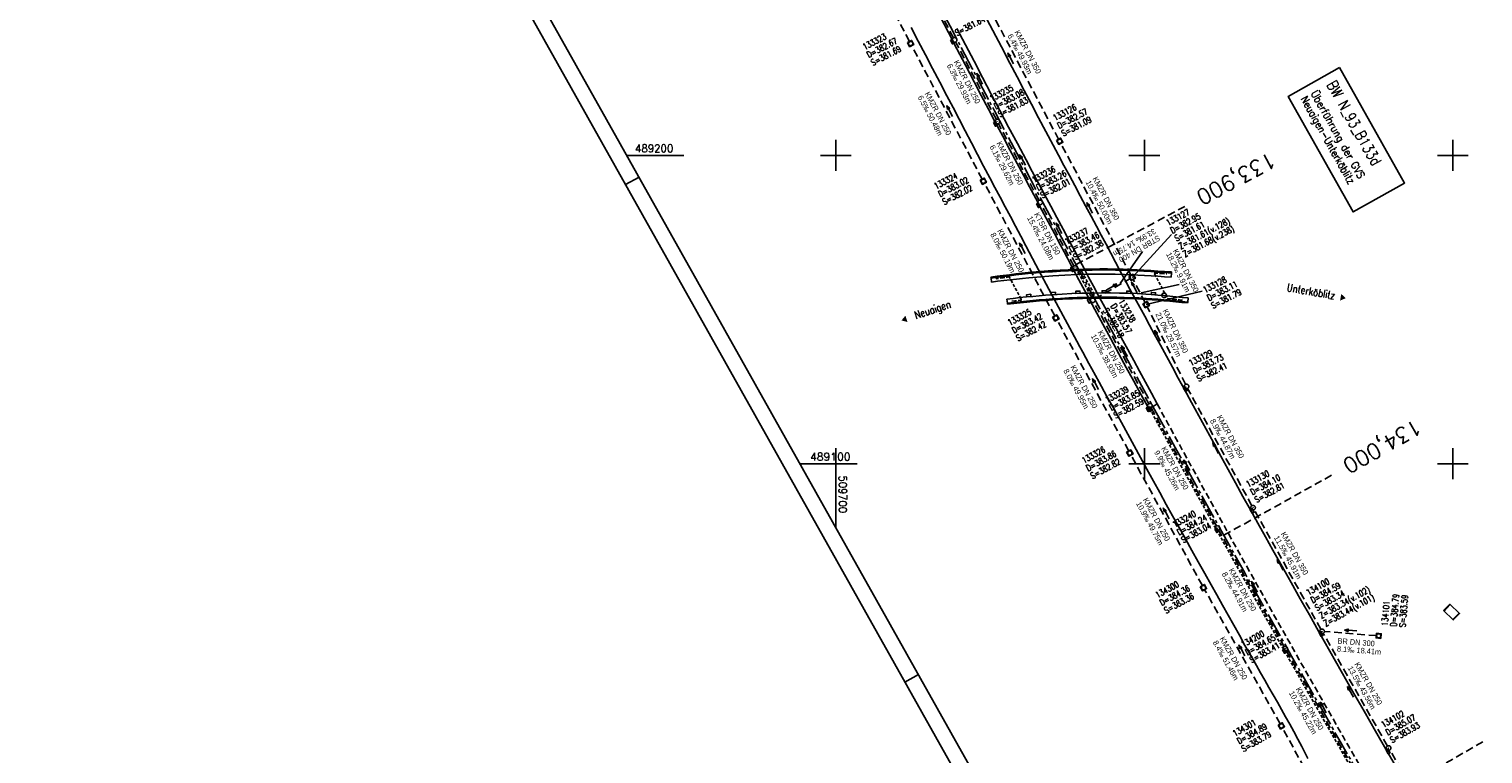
# Model space of a CAD drawing. Extents: x 509438 to 510253, y 488545 to 489680.
# Tile 5 of 9: x 509438 to 509910, y 489006 to 489241. Entities that reach past the tile are written whole.
import ezdxf
from ezdxf.enums import TextEntityAlignment as Align

# ---------------------------------------------------------------- set-up
doc = ezdxf.new("R2010")
doc.units = 0
doc.header["$LTSCALE"] = 10
doc.header["$MEASUREMENT"] = 0
for name, pattern in [('ACHSE', [5.5, 4, -0.5, 0.5, -0.5]), ('AUSGEZOGEN', [0]), ('LT00', [0]), ('LT11', [0.3, 0.2, -0.1]), ('LT17', [0.15, 0.1, -0.05]), ('STRICHLINIE2', [0.375, 0.25, -0.125])]:
    doc.linetypes.add(name, pattern=pattern)
doc.layers.get('0').update_dxf_attribs({"linetype": 'LT00'})
for name, color, linetype in [('-BESCH', 7, 'STRICHLINIE2'), ('-BKAN005', 140, 'LT00'), ('-BSCH005', 5, 'LT00'), ('-Halt-Pfeil', 4, 'LT00'), ('A-TEXT-KILOMETER', 30, 'LT17'), ('AX-020', 250, 'ACHSE'), ('BW-SCHRIFT', 20, 'AUSGEZOGEN'), ('DFK_BEB_SCHR', 254, 'LT00'), ('DFK_BEBAUUNG', 250, 'LT00'), ('MITTELSUE_L', 250, 'LT11'), ('ORTSNAMEN', 7, 'Continuous'), ('RAHMEN', 250, 'Continuous'), ('SCHLITZRINNE-KATASTER', 182, 'LT17'), ('V_BFBR_BAB', 250, 'LT00'), ('V_BR_KAPPE', 30, 'LT00'), ('V_BR_WID', 30, 'LT17'), ('V_BRUECK', 30, 'LT17'), ('V_KA_MULD', 182, 'LT00'), ('V_KA_PRUF', 182, 'LT00'), ('V_MSUE', 1, 'LT00'), ('V_PARK_MS', 1, 'LT00'), ('V_RASTER', 250, 'LT00'), ('V_SINKK', 182, 'LT00')]:
    doc.layers.add(name, color=color, linetype=linetype)
doc.styles.add('Haltungsbeschriftung', font='ARIAL.TTF', dxfattribs={"width": 0.75})
doc.styles.add('Kilometrierung', font='romans.shx')
doc.styles.add('ROMANS', font='romans.shx', dxfattribs={"width": 0.8})
doc.styles.add('schachtbeschriftung', font='romans.shx', dxfattribs={"width": 0.75, "height": 0.2})
doc.styles.get("Standard").update_dxf_attribs({"font": 'romans.shx', "width": 0.8})

# ---------------------------------------------------------------- blocks, each defined once
blk = doc.blocks.new('SYMB0003')
at = {"color": 0, "linetype": 'ByBlock'}
for p, q in [((-0.015712, 0), (0.010166, 0.012015)), ((0, -0.021257), (-0.015712, 0)), ((0.010166, 0.012015), (0, -0.021257))]:
    blk.add_line(p, q, dxfattribs=at)
for points in [[(-0.031395, 0.499013), (-0.093691, 0.491144), (-0.154509, 0.475528), (-0.21289, 0.452414), (-0.267913, 0.422164), (-0.318712, 0.385257), (-0.364484, 0.342274), (-0.404509, 0.293893), (-0.438154, 0.240877), (-0.464888, 0.184062), (-0.484292, 0.124345), (-0.496058, 0.062667), (-0.5, 0)], [(-0.5, 0), (-0.496058, -0.062667), (-0.484292, -0.124345), (-0.464888, -0.184062), (-0.438154, -0.240877), (-0.404509, -0.293893), (-0.364485, -0.342274), (-0.318712, -0.385257), (-0.267914, -0.422164), (-0.21289, -0.452414), (-0.154509, -0.475529), (-0.093691, -0.491144), (-0.031395, -0.499014), (0.031395, -0.499014)], [(0.5, 0), (0.496057, 0.062667), (0.484292, 0.124345), (0.464888, 0.184062), (0.438153, 0.240877), (0.404509, 0.293893), (0.364484, 0.342274), (0.318712, 0.385257), (0.267913, 0.422164), (0.21289, 0.452414), (0.154509, 0.475528), (0.093691, 0.491144), (0.031395, 0.499013), (-0.031395, 0.499013)], [(0.031395, -0.499014), (0.093691, -0.491144), (0.154509, -0.475529), (0.21289, -0.452414), (0.267914, -0.422164), (0.318712, -0.385257), (0.364485, -0.342274), (0.404509, -0.293893), (0.438154, -0.240877), (0.464889, -0.184062), (0.484292, -0.124345), (0.496058, -0.062667), (0.5, 0)]]:
    blk.add_lwpolyline(points, dxfattribs=at)
blk = doc.blocks.new('SYMB1210')
at = {"color": 0, "linetype": 'ByBlock'}
blk.add_line((0.018815, -0.179014), (0.055623, -0.17119), dxfattribs=at)
for points in [[(-0.2, -0.2), (-0.2, 0.2), (0.2, 0.2), (0.2, -0.2), (-0.2, -0.2)], [(0.018815, 0.179014), (-0.018815, 0.179014), (-0.055623, 0.17119), (-0.09, 0.155885), (-0.120444, 0.133766), (-0.145623, 0.105801), (-0.164438, 0.073213), (-0.176067, 0.037424), (-0.18, 0)], [(-0.18, 0), (-0.176067, -0.037424), (-0.164438, -0.073213), (-0.145623, -0.105801), (-0.120444, -0.133766), (-0.09, -0.155885), (-0.055623, -0.17119), (-0.018815, -0.179014), (0.018815, -0.179014)], [(0.18, 0), (0.176067, 0.037424), (0.164438, 0.073213), (0.145623, 0.105801), (0.120444, 0.133766), (0.09, 0.155885), (0.055623, 0.17119), (0.018815, 0.179014)], [(0.055623, -0.17119), (0.09, -0.155885), (0.120444, -0.133766), (0.145623, -0.105801), (0.164438, -0.073213), (0.176067, -0.037424), (0.18, 0)]]:
    blk.add_lwpolyline(points, dxfattribs=at)
blk = doc.blocks.new('SYMB0011')
at = {"color": 0, "linetype": 'ByBlock'}
for p, q in [((0.5, 0), (-0.5, 0)), ((0, 0.5), (0, -0.5))]:
    blk.add_line(p, q, dxfattribs=at)
blk = doc.blocks.new('SYMB0652')
at = {"color": 0, "linetype": 'ByBlock'}
blk.add_lwpolyline([(-0.15, -0.075), (0.15, -0.075), (0.15, 0.075), (-0.15, 0.075), (-0.15, -0.075)], dxfattribs=at)
blk = doc.blocks.new('SYMB0070')
at = {"color": 0, "linetype": 'ByBlock'}
for p, q in [((-0.5, 0), (0.2, 0)), ((0.5, 0), (0.2, 0.1)), ((0.2, 0.1), (0.2, 0)), ((0.468, 0), (0.21, 0.086)), ((0.21, 0.086), (0.21, -0.086)), ((0.21, -0.086), (0.468, 0)), ((0.22, -0.072), (0.437, 0)), ((0.23, -0.058), (0.405, 0)), ((0.24, -0.045), (0.374, 0)), ((0.342, 0), (0.25, 0.031)), ((0.25, 0.031), (0.25, -0.031)), ((0.25, -0.031), (0.342, 0)), ((0.26, -0.017), (0.31, 0)), ((0.27, -0.003), (0.279, 0))]:
    blk.add_line(p, q, dxfattribs=at)
for points in [[(0.2, 0), (0.2, -0.1), (0.5, 0)], [(0.437, 0), (0.22, 0.072), (0.22, -0.072)], [(0.405, 0), (0.23, 0.058), (0.23, -0.058)], [(0.374, 0), (0.24, 0.045), (0.24, -0.045)], [(0.31, 0), (0.26, 0.017), (0.26, -0.017)], [(0.279, 0), (0.27, 0.003), (0.27, -0.003)]]:
    blk.add_lwpolyline(points, dxfattribs=at)

msp = doc.modelspace()

# ---------------------------------------------------------------- linework, layer by layer
at = {"layer": '-BESCH'}
for p, q in [((509723.87, 489236.92), (509701.76, 489279.55)), ((509738.12, 489238.1), (509724.78, 489263.7)), ((509772.2, 489205.22), (509749.59, 489248.05)), ((509752.03, 489211.6), (509738.82, 489236.77)), ((509747.44, 489192.27), (509724.56, 489235.59)), ((509765.85, 489185.4), (509752.73, 489210.27)), ((509795.69, 489161.08), (509772.9, 489203.9)), ((509770.94, 489147.93), (509748.14, 489190.95)), ((509777.16, 489164.14), (509766.56, 489184.08)), ((509783.93, 489153.4), (509795.39, 489160.04)), ((509800.24, 489152.27), (509796.39, 489159.75)), ((509801.44, 489119.44), (509783.64, 489152.36)), ((509794.92, 489104.11), (509771.66, 489146.61)), ((509813.31, 489125.75), (509800.91, 489150.93)), ((509834.86, 489086.4), (509814, 489124.42)), ((509823.34, 489079.83), (509802.16, 489118.12)), ((509818.79, 489060.47), (509795.64, 489102.8)), ((509857.23, 489046.31), (509835.59, 489085.08)), ((509845.32, 489040.66), (509824.07, 489078.52)), ((509844.05, 489015.63), (509819.52, 489059.15)), ((509878.79, 489008.46), (509857.97, 489045)), ((509875.2, 489044.26), (509858.34, 489045.59)), ((509867.64, 489001.33), (509846.06, 489039.36)), ((509867.88, 488971.79), (509844.77, 489014.32)), ((509904.09, 488965.07), (509879.54, 489007.16))]:
    msp.add_line(p, q, dxfattribs=at)
at = {"layer": '-BKAN005'}
for p, q in [((509799.36, 489168.87), (509792.2, 489158.44)), ((509811.26, 489158.11), (509798.95, 489155.38))]:
    msp.add_line(p, q, dxfattribs=at)
at = {"layer": '-BSCH005'}
for p, q in [((509808.84, 489174.33), (509796.04, 489160.42)), ((509800.58, 489151.6), (509818.78, 489156))]:
    msp.add_line(p, q, dxfattribs=at)
at = {"layer": 'A-TEXT-KILOMETER', "ltscale": 2.5}
for p, q in [((509777.86, 489164.59), (509813.13, 489183.47)), ((509825.74, 489076.8), (509860.68, 489096.26)), ((509875.07, 488989.81), (509909.69, 489009.86))]:
    msp.add_line(p, q, dxfattribs=at)
at = {"layer": 'AX-020', "ltscale": 0.2, "flags": 128}
msp.add_lwpolyline([(509569.3, 489579.73), (509574.96, 489567.74), (509587.13, 489542.21), (509599.37, 489516.71), (509611.68, 489491.25), (509624.07, 489465.82), (509636.52, 489440.42), (509649.05, 489415.06), (509661.65, 489389.74), (509674.32, 489364.45), (509687.06, 489339.2), (509699.87, 489313.99), (509701.52, 489310.75), (509708.58, 489296.96), (509715.65, 489283.18), (509722.75, 489269.41), (509729.87, 489255.65), (509737.02, 489241.9), (509744.19, 489228.17), (509751.39, 489214.45), (509758.62, 489200.75), (509765.87, 489187.06), (509773.15, 489173.39), (509780.46, 489159.73), (509787.81, 489146.09), (509795.18, 489132.46), (509802.58, 489118.85), (509810.02, 489105.26), (509817.49, 489091.69), (509824.99, 489078.14), (509832.53, 489064.6), (509840.11, 489051.09), (509847.72, 489037.6), (509855.36, 489024.12), (509863.05, 489010.67), (509870.77, 488997.24), (509878.54, 488983.84), (509886.34, 488970.45), (509894.18, 488957.1), (509902.07, 488943.76), (509910, 488930.45), (509917.97, 488917.17), (509925.98, 488903.91), (509934.04, 488890.68), (509942.15, 488877.47), (509950.3, 488864.3), (509958.49, 488851.15), (509966.74, 488838.04), (509975.03, 488824.95), (509983.37, 488811.89), (509991.75, 488798.87), (510000.19, 488785.88), (510008.68, 488772.92), (510012.21, 488767.58)], dxfattribs=at)
at = {"layer": 'BW-SCHRIFT'}
msp.add_lwpolyline([(509863.29, 489228.5), (509884.33, 489191.01), (509867.67, 489181.65), (509846.63, 489219.14)], close=True, dxfattribs=at)
at = {"layer": 'DFK_BEB_SCHR'}
for p, q in [((509899.14, 489054.32), (509897.12, 489052.23)), ((509900.01, 489049.47), (509902.03, 489051.56))]:
    msp.add_line(p, q, dxfattribs=at)
at = {"layer": 'DFK_BEBAUUNG'}
msp.add_lwpolyline([(509896.99, 489052.36), (509899.01, 489054.45), (509902.16, 489051.43), (509900.13, 489049.35), (509896.99, 489052.36)], dxfattribs=at)
at = {"layer": 'MITTELSUE_L', "flags": 128}
msp.add_lwpolyline([(509804.16, 489119.4), (509807.74, 489112.82), (509811.32, 489106.25), (509814.92, 489099.69), (509818.53, 489093.13), (509822.14, 489086.59), (509825.75, 489080.05), (509829.37, 489073.52), (509833.01, 489066.99), (509837.91, 489058.23), (509842.83, 489049.48), (509847.77, 489040.74), (509850.22, 489036.42), (509852.68, 489032.09), (509855.15, 489027.77), (509857.61, 489023.44), (509860.08, 489019.12), (509862.54, 489014.8), (509864.4, 489011.54), (509866.25, 489008.29), (509868.11, 489005.04), (509869.97, 489001.79)], dxfattribs=at)
at = {"layer": 'RAHMEN'}
for p, q in [((509631.82, 489190.52), (509636.18, 489192.96)), ((509722.38, 489029.2), (509726.74, 489031.64))]:
    msp.add_line(p, q, dxfattribs=at)
for points in [[(509438.47, 489534.96), (509994.05, 488545.23), (510253.03, 488690.61), (509697.45, 489680.34), (509438.47, 489534.96)], [(509455.07, 489515.6), (509907.85, 488709), (510158.12, 488849.49), (509705.33, 489656.09), (509455.07, 489515.6)]]:
    msp.add_lwpolyline(points, dxfattribs=at)
at = {"layer": 'SCHLITZRINNE-KATASTER', "flags": 128}
msp.add_lwpolyline([(509801.64, 489118), (509804.01, 489113.66), (509806.4, 489109.31), (509808.78, 489104.96), (509811.17, 489100.62), (509813.56, 489096.27), (509815.96, 489091.93), (509818.38, 489087.57), (509820.8, 489083.22), (509823.23, 489078.86), (509825.66, 489074.51), (509828.09, 489070.16), (509830.52, 489065.81), (509833.47, 489060.55), (509836.42, 489055.3), (509839.37, 489050.04), (509842.32, 489044.79), (509845.28, 489039.55), (509848.98, 489033.01), (509852.68, 489026.48), (509856.4, 489019.96), (509860.12, 489013.44), (509862.55, 489009.19), (509864.98, 489004.94), (509867.41, 489000.71)], dxfattribs=at)
at = {"layer": 'V_BFBR_BAB'}
for points in [[(509882.43, 489000.2), (509878.67, 489006.72), (509874.92, 489013.24), (509871.19, 489019.76), (509867.49, 489026.24), (509863.79, 489032.72), (509860.11, 489039.21), (509856.43, 489045.7), (509853.47, 489050.95), (509850.51, 489056.21), (509847.56, 489061.46), (509844.61, 489066.72), (509841.67, 489071.98), (509839.24, 489076.34), (509836.8, 489080.69), (509834.38, 489085.05), (509831.95, 489089.41), (509829.54, 489093.78), (509827.13, 489098.15), (509824.74, 489102.49), (509822.36, 489106.84), (509819.99, 489111.19), (509817.62, 489115.54), (509815.26, 489119.9), (509812.89, 489124.25), (509810.98, 489127.8), (509809.06, 489131.34), (509807.14, 489134.88), (509805.22, 489138.42), (509803.3, 489141.95), (509801.7, 489144.89), (509800.11, 489147.82), (509798.51, 489150.75), (509796.92, 489153.68), (509795.33, 489156.61), (509793.75, 489159.55), (509792.2, 489162.46), (509790.65, 489165.37), (509789.1, 489168.29), (509787.56, 489171.21), (509786.01, 489174.12), (509784.47, 489177.04), (509782.71, 489180.33), (509780.96, 489183.61), (509779.19, 489186.9), (509777.43, 489190.18), (509775.67, 489193.47), (509773.9, 489196.75), (509772.14, 489200.04), (509770.39, 489203.32), (509768.04, 489207.74), (509765.7, 489212.16), (509763.37, 489216.58), (509761.04, 489221), (509758.72, 489225.43), (509756.4, 489229.86), (509753.63, 489235.17), (509750.87, 489240.48), (509748.1, 489245.79)], [(509852.96, 489004.45), (509851.98, 489006.37), (509850.99, 489008.29), (509849.72, 489010.71), (509848.43, 489013.12), (509847.12, 489015.53), (509845.79, 489017.92), (509844.45, 489020.31), (509843.1, 489022.69), (509841.75, 489025.07), (509840.39, 489027.45), (509839.03, 489029.82), (509837.67, 489032.2), (509836.31, 489034.58), (509834.45, 489037.83), (509832.61, 489041.09), (509830.78, 489044.36), (509828.95, 489047.63), (509827.12, 489050.9), (509825.29, 489054.17), (509823.47, 489057.44), (509821.65, 489060.71), (509819.57, 489064.44), (509817.48, 489068.17), (509815.4, 489071.9), (509813.31, 489075.63), (509811.23, 489079.36), (509809.16, 489083.1), (509807.09, 489086.83), (509805, 489090.62), (509802.91, 489094.4), (509800.83, 489098.19), (509798.75, 489101.99), (509796.68, 489105.78), (509794.6, 489109.57), (509792.53, 489113.36), (509790.15, 489117.71), (509787.76, 489122.06), (509785.37, 489126.41), (509782.98, 489130.75), (509781.99, 489132.54), (509781, 489134.34), (509780.02, 489136.13), (509779.04, 489137.93), (509778.07, 489139.73), (509769.93, 489154.95), (509764.84, 489164.5), (509761.59, 489170.68), (509759.92, 489173.83), (509758.25, 489176.99), (509756.58, 489180.14), (509754.9, 489183.29), (509753.23, 489186.44), (509751.55, 489189.59), (509749.88, 489192.74), (509747.88, 489196.53), (509745.89, 489200.32), (509743.91, 489204.11), (509741.92, 489207.9), (509739.94, 489211.7), (509737.96, 489215.49), (509735.98, 489219.29), (509733.66, 489223.73), (509731.33, 489228.17), (509729.01, 489232.62), (509726.69, 489237.06), (509724.38, 489241.51)], [(509733.68, 489245.23), (509736.46, 489239.88), (509739.25, 489234.54), (509742.03, 489229.2), (509744.82, 489223.86), (509747.13, 489219.43), (509749.45, 489215.01), (509751.77, 489210.59), (509754.09, 489206.17), (509756.42, 489201.75), (509758.75, 489197.33), (509760.76, 489193.55), (509762.76, 489189.77), (509764.77, 489185.99), (509766.79, 489182.21), (509768.8, 489178.43), (509770.81, 489174.65), (509772.81, 489170.86), (509773.94, 489168.74), (509775.07, 489166.61), (509776.19, 489164.48), (509778.75, 489159.67), (509781.32, 489154.86), (509783.9, 489150.06), (509786.49, 489145.27), (509789.08, 489140.48), (509791.69, 489135.69), (509794.12, 489131.24), (509796.55, 489126.79), (509798.98, 489122.34), (509801.42, 489117.89)], [(509739.22, 489241.15), (509742, 489235.84), (509744.77, 489230.53), (509747.55, 489225.22), (509750.36, 489219.87), (509753.17, 489214.53), (509756, 489209.18), (509758.83, 489203.85), (509761.66, 489198.51), (509763.66, 489194.77), (509765.66, 489191.03), (509767.67, 489187.29), (509769.67, 489183.55), (509771.67, 489179.81), (509773.67, 489176.06), (509775.66, 489172.32), (509777.22, 489169.38), (509778.77, 489166.43), (509780.33, 489163.49), (509781.89, 489160.55), (509783.45, 489157.62), (509785.02, 489154.68), (509786.61, 489151.73), (509788.21, 489148.79), (509789.81, 489145.85), (509791.41, 489142.91), (509793.01, 489139.96), (509794.61, 489137.02), (509796.53, 489133.5), (509798.43, 489129.97), (509800.34, 489126.45), (509802.25, 489122.92), (509804.16, 489119.4)]]:
    msp.add_lwpolyline(points, dxfattribs=at)
at = {"layer": 'V_BR_KAPPE'}
for p, q in [((509808.65, 489160.48), (509808.74, 489161.83)), ((509808.79, 489162.18), (509808.74, 489161.83)), ((509750.29, 489160.21), (509750.21, 489160.52)), ((509750.29, 489160.21), (509750.4, 489158.9)), ((509755.58, 489152.05), (509755.41, 489153.4)), ((509755.58, 489152.05), (509755.62, 489151.72)), ((509814.02, 489152.13), (509814.04, 489152.43)), ((509814.16, 489153.77), (509814.04, 489152.43))]:
    msp.add_line(p, q, dxfattribs=at)
for points in [[(509750.21, 489160.52), (509752.23, 489160.79), (509754.24, 489161.05), (509756.26, 489161.3), (509758.28, 489161.55), (509760.29, 489161.78), (509762.32, 489161.99), (509764.91, 489162.23), (509767.51, 489162.44), (509770.11, 489162.62), (509772.72, 489162.77), (509775.32, 489162.89), (509777.93, 489162.99), (509780.47, 489163.07), (509783, 489163.12), (509785.54, 489163.16), (509788.08, 489163.16), (509790.62, 489163.13), (509793.16, 489163.07), (509795.39, 489163), (509797.62, 489162.89), (509799.86, 489162.77), (509802.09, 489162.64), (509804.32, 489162.49), (509806.55, 489162.34), (509808.79, 489162.18)], [(509808.74, 489161.83), (509806.52, 489162), (509804.3, 489162.15), (509802.08, 489162.3), (509799.86, 489162.44), (509797.64, 489162.56), (509795.42, 489162.67), (509793.2, 489162.75), (509790.67, 489162.81), (509788.14, 489162.83), (509785.61, 489162.83), (509783.08, 489162.8), (509780.56, 489162.74), (509778.03, 489162.66), (509775.41, 489162.56), (509772.8, 489162.43), (509770.18, 489162.28), (509767.57, 489162.1), (509764.97, 489161.88), (509762.36, 489161.64), (509760.35, 489161.43), (509758.33, 489161.21), (509756.32, 489160.97), (509754.31, 489160.72), (509752.3, 489160.47), (509750.29, 489160.21)], [(509750.4, 489158.9), (509752.42, 489159.15), (509754.45, 489159.4), (509756.47, 489159.64), (509758.5, 489159.87), (509760.52, 489160.1), (509762.55, 489160.3), (509766.45, 489160.65), (509770.35, 489160.94), (509774.25, 489161.17), (509778.16, 489161.34), (509781.24, 489161.43), (509784.33, 489161.49), (509787.41, 489161.5), (509790.5, 489161.46), (509793.58, 489161.38), (509795.74, 489161.3), (509797.89, 489161.19), (509800.04, 489161.07), (509802.19, 489160.94), (509804.35, 489160.79), (509806.5, 489160.64), (509808.65, 489160.48)], [(509755.41, 489153.4), (509757.51, 489153.63), (509759.6, 489153.86), (509761.7, 489154.07), (509763.79, 489154.28), (509765.89, 489154.48), (509767.98, 489154.66), (509770.08, 489154.82), (509773.3, 489155.03), (509776.53, 489155.18), (509779.75, 489155.3), (509782.98, 489155.36), (509786.21, 489155.39), (509789.06, 489155.38), (509791.91, 489155.34), (509794.76, 489155.26), (509797.61, 489155.15), (509800.46, 489154.99), (509802.42, 489154.85), (509804.38, 489154.7), (509806.33, 489154.53), (509808.29, 489154.35), (509810.25, 489154.16), (509812.2, 489153.96), (509814.16, 489153.77)], [(509814.04, 489152.43), (509812.11, 489152.62), (509810.18, 489152.81), (509808.25, 489153), (509806.32, 489153.17), (509804.39, 489153.34), (509802.46, 489153.49), (509800.53, 489153.62), (509798.17, 489153.75), (509795.81, 489153.85), (509793.45, 489153.93), (509791.09, 489153.98), (509788.72, 489154), (509786.36, 489154.01), (509783.64, 489153.99), (509780.93, 489153.95), (509778.21, 489153.88), (509775.5, 489153.77), (509772.78, 489153.63), (509770.07, 489153.46), (509768, 489153.3), (509765.93, 489153.12), (509763.86, 489152.93), (509761.79, 489152.72), (509759.72, 489152.5), (509757.65, 489152.28), (509755.58, 489152.05)], [(509755.62, 489151.72), (509757.7, 489151.95), (509759.78, 489152.17), (509761.86, 489152.38), (509763.94, 489152.59), (509766.02, 489152.78), (509768.1, 489152.96), (509770.18, 489153.12), (509773.42, 489153.32), (509776.65, 489153.48), (509779.89, 489153.59), (509783.13, 489153.66), (509786.37, 489153.68), (509789.22, 489153.67), (509792.07, 489153.62), (509794.91, 489153.55), (509797.76, 489153.43), (509800.6, 489153.27), (509802.52, 489153.15), (509804.44, 489153), (509806.35, 489152.84), (509808.27, 489152.67), (509810.19, 489152.5), (509812.1, 489152.31), (509814.02, 489152.13)]]:
    msp.add_lwpolyline(points, dxfattribs=at)
at = {"layer": 'V_BR_WID'}
for points in [[(509803.35, 489161.84), (509803.32, 489161.53), (509807.55, 489153.53)], [(509803.35, 489161.84), (509805.57, 489161.69), (509807.22, 489161.57)], [(509756.2, 489160.56), (509754.19, 489160.31), (509752.18, 489160.05), (509751.81, 489160.01)], [(509760.06, 489153.01), (509760.02, 489153.41), (509756.2, 489160.56)], [(509760.06, 489153.01), (509757.99, 489152.79), (509757.01, 489152.68)], [(509807.55, 489153.53), (509809.48, 489153.35), (509811.41, 489153.17), (509812.59, 489153.05)]]:
    msp.add_lwpolyline(points, dxfattribs=at)
at = {"layer": 'V_BRUECK'}
msp.add_lwpolyline([(509783.66, 489155.06), (509783.69, 489154.89), (509783.66, 489154.72), (509783.59, 489154.56), (509783.48, 489154.43), (509783.33, 489154.34), (509783.17, 489154.29), (509783, 489154.3), (509782.83, 489154.35), (509782.69, 489154.45), (509782.58, 489154.58), (509778.67, 489161.83), (509778.58, 489161.98), (509778.53, 489162.15), (509778.54, 489162.33), (509778.6, 489162.49), (509778.7, 489162.64), (509778.85, 489162.74), (509779.01, 489162.8), (509779.19, 489162.81), (509779.36, 489162.77), (509779.51, 489162.68), (509779.63, 489162.55), (509779.7, 489162.39), (509783.66, 489155.06)], dxfattribs=at)
at = {"layer": 'V_PARK_MS'}
msp.add_lwpolyline([(509801.84, 489118.11), (509802.16, 489118.29), (509802.47, 489118.45), (509802.72, 489118.58), (509802.97, 489118.69), (509803.22, 489118.82), (509803.54, 489119), (509803.85, 489119.19), (509804.16, 489119.4)], dxfattribs=at)
at = {"layer": 'V_RASTER'}
for p, q in [((509700, 489205), (509700, 489195)), ((509800, 489195), (509800, 489205)), ((509900, 489205), (509900, 489195)), ((509632.23, 489200), (509650.73, 489200)), ((509695, 489200), (509705, 489200)), ((509795, 489200), (509805, 489200)), ((509895, 489200), (509905, 489200)), ((509700, 489105), (509700, 489079.27)), ((509800, 489095), (509800, 489105)), ((509900, 489105), (509900, 489095)), ((509706.86, 489100), (509688.36, 489100)), ((509805, 489100), (509795, 489100)), ((509905, 489100), (509895, 489100))]:
    msp.add_line(p, q, dxfattribs=at)

# ---------------------------------------------------------------- block references
at = {"layer": '-Halt-Pfeil', "yscale": 4.000000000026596, "zscale": 4}
for p, xscale, rotation in [((509756.67, 489231.47), 3.999999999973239, 117.8247493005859), ((509746.62, 489224.89), 4.000000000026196, 117.705789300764), ((509736.88, 489214.4), 3.999999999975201, 117.8352093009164), ((509760.49, 489198.54), 4.000000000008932, 117.8141593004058), ((509782.29, 489182.99), 4.000000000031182, 118.0240893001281), ((509772.34, 489176.4), 3.999999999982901, 118.0101093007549), ((509760.42, 489169.91), 4.000000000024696, 117.9331093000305), ((509789.37, 489157.33), 4.000000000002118, 30.10497930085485), ((509796.74, 489157.23), 4.000000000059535, 117.2263693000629), ((509804.23, 489141.52), 4.000000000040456, 116.2181593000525), ((509793.53, 489136.54), 3.999999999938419, 118.3948393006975), ((509784.17, 489125.84), 4.000000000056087, 118.7026093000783), ((509823.1, 489105.09), 3.999999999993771, 118.7445593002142), ((509813.72, 489099.54), 3.999999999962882, 118.9544093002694), ((509807.09, 489083.9), 4.000000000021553, 118.671139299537), ((509844.03, 489067.23), 4.000000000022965, 119.1677292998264), ((509835.7, 489060.14), 4.000000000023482, 119.3076093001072), ((509866.85, 489045.92), 4.000000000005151, 175.4836993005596), ((509831.62, 489039.49), 3.999999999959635, 119.4020293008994), ((509866.81, 489026.06), 3.999999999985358, 119.6817893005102), ((509857.98, 489020.98), 3.999999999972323, 119.5838693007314)]:
    msp.add_blockref('SYMB0070', p, dxfattribs=dict(at, xscale=xscale, rotation=rotation))
at = {"layer": 'V_BR_WID', "xscale": 0.09999999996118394, "yscale": 0.1000000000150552, "zscale": 0.1, "rotation": 299.3076093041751}
for p in [(509756.2, 489160.56), (509803.32, 489161.53), (509803.35, 489161.84), (509760.02, 489153.41), (509760.06, 489153.01), (509807.55, 489153.53)]:
    msp.add_blockref('SYMB0011', p, dxfattribs=at)
at = {"layer": 'V_KA_MULD', "yscale": 3.799999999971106, "zscale": 3.8}
for p, xscale, rotation in [((509724.21, 489236.25), 3.799999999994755, 296.4161490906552), ((509772.55, 489204.56), 3.799999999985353, 299.3076093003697), ((509747.79, 489191.61), 3.799999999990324, 297.7029972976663), ((509796.04, 489160.42), 3.799999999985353, 299.3076093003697), ((509800.58, 489151.6), 3.799999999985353, 299.3076093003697), ((509771.3, 489147.27), 3.799999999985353, 299.3076093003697), ((509795.28, 489103.45), 3.799999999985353, 299.3076093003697), ((509819.15, 489059.81), 3.799999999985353, 299.3076093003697), ((509875.95, 489044.2), 3.800000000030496, 264.4058248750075), ((509844.41, 489014.98), 3.799999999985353, 299.3076093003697)]:
    msp.add_blockref('SYMB1210', p, dxfattribs=dict(at, xscale=xscale, rotation=rotation))
at = {"layer": 'V_KA_PRUF', "xscale": 1.500000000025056, "yscale": 1.499999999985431, "zscale": 1.5, "rotation": 299.3076093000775}
for p in [(509738.47, 489237.43), (509752.38, 489210.94), (509766.2, 489184.74), (509777.51, 489163.48), (509783.28, 489153.02), (509806.39, 489154.61), (509813.64, 489125.07), (509801.79, 489118.78), (509835.22, 489085.74), (509823.7, 489079.17), (509857.59, 489045.65), (509845.69, 489040.01), (509879.16, 489007.81)]:
    msp.add_blockref('SYMB0003', p, dxfattribs=at)
at = {"layer": 'V_MSUE', "xscale": 0.09999999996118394, "yscale": 0.1000000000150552, "zscale": 0.1, "rotation": 299.3076093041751}
for p in [(509802.47, 489118.45), (509803.22, 489118.82)]:
    msp.add_blockref('SYMB0011', p, dxfattribs=at)
at = {"layer": 'V_SINKK', "yscale": 4.50000000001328, "zscale": 4.5}
for p, xscale, rotation in [((509737.74, 489236.87), 4.500000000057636, 298.1149204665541), ((509751.71, 489210.21), 4.500000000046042, 298.0043957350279), ((509765.62, 489183.83), 4.49999999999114, 298.5910174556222), ((509776.67, 489163.05), 4.500000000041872, 117.1374050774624), ((509778.45, 489155.6), 4.499999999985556, 2.224170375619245), ((509786.95, 489155.74), 4.499999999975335, 359.5609323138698), ((509794.93, 489155.6), 4.499999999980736, 357.6593948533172), ((509762.53, 489154.55), 4.499999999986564, 5.752939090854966), ((509770.49, 489155.2), 4.499999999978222, 3.919595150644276), ((509782.1, 489152.8), 4.499999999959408, 299.3076093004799), ((509802.93, 489155.18), 4.499999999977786, 355.1422210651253), ((509813.28, 489124.13), 4.499999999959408, 299.3076093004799), ((509801.24, 489117.69), 4.499999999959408, 299.3076093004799), ((509801.8, 489117.68), 4.499999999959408, 299.3076093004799), ((509834.91, 489084.68), 4.499999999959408, 299.3076093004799), ((509823.44, 489078.4), 4.499999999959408, 299.3076093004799), ((509857.24, 489044.75), 4.499999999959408, 299.3076093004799), ((509845.37, 489039.27), 4.499999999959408, 299.3076093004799), ((509879, 489006.72), 4.499999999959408, 299.3076093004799)]:
    msp.add_blockref('SYMB0652', p, dxfattribs=dict(at, xscale=xscale, rotation=rotation))

# ---------------------------------------------------------------- texts
at = {"layer": '-BKAN005', "style": 'Haltungsbeschriftung'}
for s, rotation, width, p in [('6.4‰ 49.93m', 297.8247, 0.95, (509755.55, 489238.78)), ('KMZR DN 350', 297.8247, 0.95, (509757.82, 489239.98)), ('6.3‰ 29.93m', 297.7058, 0.95, (509735.88, 489229.11)), ('KMZR DN 250', 297.7058, 0.95, (509738.15, 489230.3)), ('6.5‰ 50.48m', 297.8352, 0.95, (509726.44, 489218.84)), ('KMZR DN 250', 297.8352, 0.95, (509728.71, 489220.03)), ('6.1‰ 29.62m', 297.8142, 0.95, (509749.74, 489202.75)), ('KMZR DN 250', 297.8142, 0.95, (509752, 489203.94)), ('10.4‰ 50.00m', 298.0241, 0.95, (509780.87, 489191.28)), ('KMZR DN 350', 298.0241, 0.95, (509783.13, 489192.48)), ('15.4‰ 24.08m', 298.0101, 0.95, (509761.91, 489179.69)), ('KTSR DN 150', 298.0101, 0.95, (509764.17, 489180.89)), ('8.0‰ 50.19m', 297.9331, 0.95, (509749.98, 489174.33)), ('KMZR DN 250', 297.9331, 0.95, (509752.24, 489175.53)), ('33.9‰ 14.75m', 210.105, 0.75, (509803, 489176.38)), ('STBR DN 400', 210.105, 0.75, (509804.42, 489174.17)), ('18.2‰ 9.91m', 297.2264, 0.75, (509806.95, 489167.96)), ('KMZR DN 350', 297.2264, 0.75, (509809.13, 489169.04)), ('21.0‰ 29.57m', 296.2182, 0.95, (509803.53, 489148.48)), ('KMZR DN 350', 296.2182, 0.95, (509805.83, 489149.61)), ('10.5‰ 38.93m', 298.3948, 0.95, (509782.55, 489141.41)), ('KMZR DN 250', 298.3948, 0.95, (509784.8, 489142.63)), ('8.0‰ 49.95m', 298.7026, 0.95, (509773.66, 489130.12)), ('KMZR DN 250', 298.7026, 0.95, (509775.91, 489131.35)), ('8.9‰ 44.87m', 298.7446, 0.95, (509821.18, 489113.91)), ('KMZR DN 350', 298.7446, 0.95, (509823.42, 489115.14)), ('9.9‰ 45.26m', 298.9544, 0.95, (509803.1, 489103.69)), ('KMZR DN 250', 298.9544, 0.95, (509805.34, 489104.93)), ('10.9‰ 49.75m', 298.6711, 0.95, (509797.21, 489087.1)), ('KMZR DN 250', 298.6711, 0.95, (509799.45, 489088.33)), ('11.5‰ 45.91m', 299.1677, 0.95, (509841.91, 489076.04)), ('KMZR DN 350', 299.1677, 0.95, (509844.14, 489077.28)), ('8.2‰ 44.91m', 299.3076, 0.95, (509825.02, 489064.25)), ('KMZR DN 250', 299.3076, 0.95, (509827.25, 489065.5)), ('KMZR DN 250', 299.402, 0.95, (509824.33, 489043.29)), ('BR DN 300', 355.4837, 0.95, (509862.56, 489041.7)), ('8.4‰ 51.46m', 299.402, 0.95, (509822.1, 489042.04)), ('8.1‰ 18.41m', 355.4837, 0.95, (509862.36, 489039.15)), ('13.5‰ 43.56m', 299.6818, 0.95, (509865.79, 489033.74)), ('KMZR DN 250', 299.6818, 0.95, (509868.01, 489035.01)), ('10.2‰ 45.22m', 299.5839, 0.95, (509846.75, 489025.65)), ('KMZR DN 250', 299.5839, 0.95, (509848.98, 489026.91))]:
    msp.add_text(s, height=1.8, rotation=rotation, dxfattribs=dict(at, width=width)).set_placement(p)
at = {"layer": '-BSCH005', "style": 'schachtbeschriftung', "width": 0.75}
for s, rotation, p in [('S=381.64', 27.5168, (509739.22, 489238.65)), ('133323', 27.4119, (509709.33, 489234.11)), ('D=382.67', 27.4119, (509710.65, 489231.56)), ('S=381.69', 27.4119, (509711.98, 489229)), ('133235', 27.7058, (509750.51, 489217.39)), ('D=383.08', 27.7058, (509751.85, 489214.84)), ('S=381.83', 27.7058, (509753.19, 489212.29)), ('133126', 27.8247, (509771.06, 489211.13)), ('D=382.57', 27.8247, (509772.4, 489208.59)), ('S=381.09', 27.8247, (509773.75, 489206.04)), ('133324', 27.8352, (509732.46, 489188.93)), ('133236', 27.8142, (509764.22, 489191.03)), ('D=383.26', 27.8142, (509765.56, 489188.49)), ('D=383.02', 27.8352, (509733.8, 489186.38)), ('S=382.02', 27.8352, (509735.15, 489183.84)), ('S=382.01', 27.8142, (509766.91, 489185.94)), ('133127', 28.0241, (509807.7, 489177.11)), ('D=382.95', 28.0241, (509809.05, 489174.57)), ('133237', 28.0101, (509774.88, 489171.04)), ('S=381.61', 28.0241, (509810.41, 489172.03)), ('Z=381.61(v.128)', 28.0241, (509811.76, 489169.49)), ('Z=381.68(v.238)', 28.0241, (509813.11, 489166.94)), ('D=383.46', 28.0101, (509776.23, 489168.49)), ('S=382.38', 28.0101, (509777.58, 489165.95)), ('133128', 27.2264, (509819.63, 489155.31)), ('D=383.11', 27.2264, (509820.95, 489152.75)), ('D=383.57', 300.105, (509788.99, 489151.14)), ('133238', 300.105, (509791.48, 489152.59)), ('S=381.79', 27.2264, (509822.27, 489150.18)), ('133325', 27.9331, (509756.38, 489144.74)), ('D=383.42', 27.9331, (509757.72, 489142.19)), ('S=382.18', 300.105, (509786.5, 489149.7)), ('S=382.42', 27.9331, (509759.07, 489139.65)), ('133129', 26.2182, (509815.02, 489131.68)), ('D=383.73', 26.2182, (509816.29, 489129.1)), ('S=382.41', 26.2182, (509817.57, 489126.52)), ('133239', 28.3948, (509787.96, 489119.64)), ('D=383.85', 28.3948, (509789.33, 489117.11)), ('S=382.59', 28.3948, (509790.7, 489114.58)), ('133326', 28.7026, (509780.41, 489100.03)), ('D=383.86', 28.7026, (509781.79, 489097.5)), ('S=382.82', 28.7026, (509783.17, 489094.97)), ('133130', 28.7446, (509833.62, 489092.29)), ('D=384.10', 28.7446, (509835.01, 489089.76)), ('S=382.81', 28.7446, (509836.39, 489087.24)), ('133240', 28.9544, (509809.82, 489079.24)), ('D=384.24', 28.9544, (509811.21, 489076.72)), ('S=383.04', 28.9544, (509812.61, 489074.2)), ('134100', 29.1677, (509853.14, 489057.22)), ('134300', 28.6711, (509804.28, 489056.38)), ('D=384.36', 28.6711, (509805.66, 489053.85)), ('S=383.36', 28.6711, (509807.04, 489051.33)), ('D=384.59', 29.1677, (509854.55, 489054.7)), ('S=383.34', 29.1677, (509855.95, 489052.19)), ('Z=383.34(v.102)', 29.1677, (509857.35, 489049.67)), ('Z=383.44(v.101)', 29.1677, (509858.76, 489047.16)), ('134101', 85.4837, (509878.87, 489047.34)), ('D=384.79', 85.4837, (509881.74, 489047.11)), ('S=383.59', 85.4837, (509884.61, 489046.89)), ('134200', 29.3076, (509832.02, 489040.32)), ('D=384.65', 29.3076, (509833.43, 489037.8)), ('S=383.41', 29.3076, (509834.83, 489035.29)), ('134102', 29.6818, (509877.46, 489014.33)), ('134301', 29.402, (509829.31, 489011.5)), ('D=384.89', 29.402, (509830.72, 489008.99)), ('D=385.07', 29.6818, (509878.89, 489011.83)), ('S=383.93', 29.6818, (509880.31, 489009.33)), ('S=383.79', 29.402, (509832.14, 489006.48))]:
    msp.add_text(s, height=2, rotation=rotation, dxfattribs=at).set_placement(p)
at = {"layer": 'A-TEXT-KILOMETER', "style": 'Kilometrierung'}
for s, rotation, p in [('133,900', 208.3076, (509817.53, 489185.83)), ('134,000', 209.7577, (509865.05, 489098.7))]:
    msp.add_text(s, height=5, rotation=rotation, dxfattribs=at).set_placement(p, align=Align.MIDDLE_RIGHT)
at = {"layer": 'BW-SCHRIFT', "style": 'ROMANS'}
for s, height, width, p in [('BW N_93_B133d', 3.5, 0.8, (509858.96, 489222.93)), ('Neuaigen-Unterköblitz', 2.5, 0.85, (509850.53, 489218.32)), ('Überführung der GVS', 2.5, 0.9, (509853.8, 489220.15))]:
    msp.add_text(s, height=height, rotation=299.2967, dxfattribs=dict(at, width=width)).set_placement(p)
at = {"layer": 'ORTSNAMEN', "char_height": 2.5, "width": 45.7262, "attachment_point": 8, "style": 'ROMANS'}
for s, insert, rotation in [('{\\fArial|b0|i0|c0|p32;   }Unterköblitz {\\fArial|b0|i0|c0|p32;►}', (509854.67, 489154.45), 350.0164), ('{\\fArial|b0|i0|c0|p32;◄   }Neuaigen ', (509729.54, 489147.22), 18.2564)]:
    msp.add_mtext(s, dxfattribs=dict(at, insert=insert, rotation=rotation))
at = {"layer": 'V_RASTER'}
for s, rotation, width, p in [(' 489200', 360, 0.965, (509633.23, 489201)), (' 489100', 360, 1.017, (509689.9, 489101.01)), (' 509700', 270, 0.944, (509701, 489097.77))]:
    msp.add_text(s, height=2.5, rotation=rotation, dxfattribs=dict(at, width=width)).set_placement(p)

doc.saveas('drawing.dxf')
